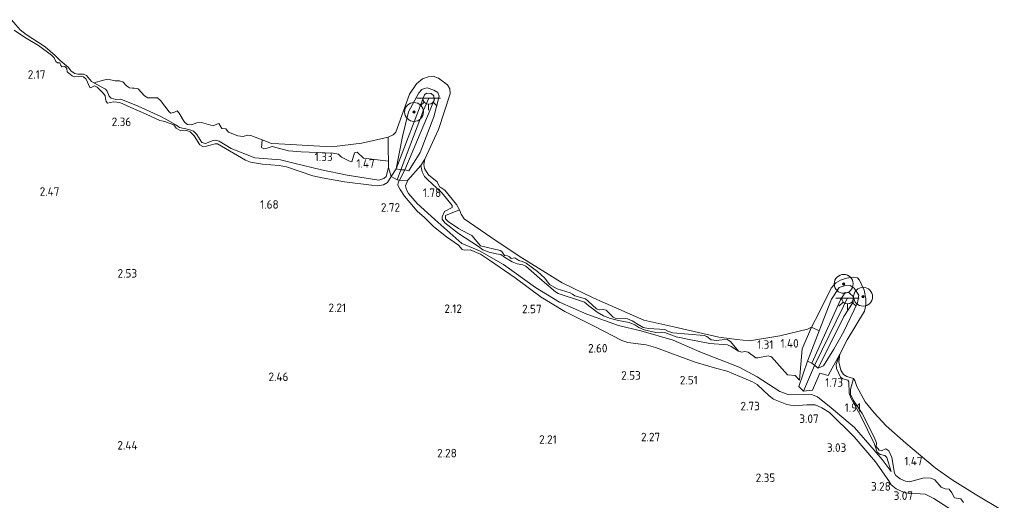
# Model space of a CAD drawing. Extents: x 141961 to 144947, y 416202 to 417778.
# Tile 107 of 122: x 143918 to 144126, y 416904 to 417006. Entities that reach past the tile are written whole.
import ezdxf
from ezdxf.enums import TextEntityAlignment as Align

# ---------------------------------------------------------------- set-up
doc = ezdxf.new("R2010")
doc.units = 0
for name, color, linetype, lineweight in [('B-ME-GR-BOOM-S', 90, 'Continuous', 25), ('B-ME-GR-GRAS-GV', 60, 'Continuous', 13), ('B-ME-GW-GROND_ZAND-GV', 7, 'Continuous', 18), ('B-ME-GW-TALUD_KRUIN-G', 90, 'Continuous', 18), ('B-ME-GW-TALUD_TEEN-G', 90, 'Continuous', 18), ('B-ME-IE-MEUBILAIR_WEGMEUBILAIR-S', 7, 'Continuous', 25), ('B-ME-OB-BEKLEDING_STEEN-GV', 30, 'Continuous', 18), ('B-ME-OB-BEKLEDING_STORTSTEEN-GV', 30, 'Continuous', 18), ('B-ME-OB-KRIB-G', 7, 'Continuous', 18), ('B-ME-OB-OEVERVOORZIENING-G', 7, 'Continuous', 18), ('B-ME-OG-HOOGTEPUNT-S', 7, 'Continuous', 25), ('B-ME-OG-WATER_RIVIER-GV', 130, 'Continuous', 18)]:
    doc.layers.add(name, color=color, linetype=linetype, lineweight=lineweight)
doc.styles.add('NLCS-ISO-ANNOTATIVE-T18', font='NLCS-ISO.ttf', dxfattribs={"height": 1.8})

# ---------------------------------------------------------------- blocks, each defined once
blk = doc.blocks.new('SAL-HOOGTELABEL-SO')
at = {"color": 0, "linetype": 'ByBlock', "lineweight": -2, "style": 'NLCS-ISO-ANNOTATIVE-T18'}
blk.add_attdef('HOOGTE', text='', height=1.8, dxfattribs=at).set_placement((2.79, 0), align=Align.RIGHT)
blk = doc.blocks.new('SGR-BOOM_01-SO')
at = {"linetype": 'ByBlock', "lineweight": 18}
h = blk.add_hatch(color=0, dxfattribs=at)
h.dxf.hatch_style = 1
edge = h.paths.add_edge_path()
edge.add_arc((0, 0), 0.25, 0, 360)
at = {"color": 0, "linetype": 'ByBlock', "lineweight": 18}
for radius in [2, 0.25]:
    blk.add_circle((0, 0), radius, dxfattribs=at)
blk = doc.blocks.new('SKL-ET_OV_LICHTPUNT-SO')
at = {"color": 0, "linetype": 'ByBlock', "lineweight": 18}
for points in [[(-1.25, 0), (-2.5, 0)], [(1.25, 0), (2.5, 0)], [(-0.92, -0.85), (-1.83, -1.7)], [(0, -1.25), (0, -2.5)], [(0.92, -0.85), (1.83, -1.7)]]:
    blk.add_lwpolyline(points, dxfattribs=at)
blk.add_lwpolyline([(0, 0), (1.25, 0, -1), (-1.25, 0)], format="xyb", close=True, dxfattribs=at)

msp = doc.modelspace()

# ---------------------------------------------------------------- linework, layer by layer
at = {"layer": 'B-ME-GR-GRAS-GV'}
for points in [[(143916.35, 417005.93, 1), (143918.17, 417003.79, 1), (143919.44, 417002.76, 1), (143923.45, 417000.21, 1), (143925.55, 416998.36, 1), (143926.61, 416997.28, 1), (143928.36, 416995.85, 1), (143928.94, 416995.03, 1), (143929.69, 416994.52, 1), (143930.32, 416994.43, 1), (143931.56, 416994.38, 1), (143932.15, 416994.1, 1), (143933.26, 416992.88, 1), (143933.69, 416992.6, 1), (143936.19, 416991.22, 1.24), (143936.53, 416990.82, 1.3), (143936.95, 416989.72, 1.44), (143937.41, 416989.33, 1.44), (143938.39, 416989.08, 1.44), (143939.43, 416989.14, 1.4), (143943.07, 416987.62, 1.39), (143947.86, 416985.42, 1.31), (143948.91, 416984.92, 1.26), (143951.07, 416983.68, 1.14), (143951.85, 416983.16, 1.12), (143953.78, 416982.67, 1.13), (143954.77, 416982.35, 1.15), (143955.46, 416981.68, 1.2), (143956.52, 416979.92, 1.33), (143957.3, 416979.71, 1.35), (143958.94, 416980.38, 1.34), (143959.44, 416980.46, 1.37), (143960.21, 416980.22, 1.38), (143962.76, 416978.68, 1.44), (143967.75, 416976.71, 1.56), (143973.2, 416976.31, 1.54), (143975.96, 416975.56, 1.54), (143981.83, 416974.19, 1.68), (143987.23, 416973.08, 1.84), (143993.95, 416971.96, 2.1), (143994.97, 416972.34, 2.06), (143995.47, 416972.73, 2.05), (143996.01, 416974.7, 1.9), (143996.58, 416972.75, 2.2), (143995.76, 416971.48, 2.66), (143994.9, 416971.03, 2.8), (143993.58, 416970.76, 2.83), (143992.41, 416970.94, 2.81), (143986.7, 416971.67, 2.47), (143981.99, 416972.47, 2.26), (143979.98, 416972.92, 2.15), (143974.42, 416974.79, 2.02), (143972.89, 416975.08, 2), (143969.36, 416975.4, 2.07), (143966.81, 416975.8, 2), (143965.8, 416976.21, 2.01), (143959.85, 416979.65, 2.09), (143959.35, 416979.67, 2.08), (143958.31, 416979.41, 2.06), (143957.51, 416979.16, 2.05), (143956.74, 416979.12, 2.05), (143956.14, 416979.48, 2.06), (143954.91, 416981.39, 2.21), (143954.06, 416982.18, 2.23), (143953.28, 416982.49, 2.25), (143952.13, 416982.44, 2.25), (143951.15, 416983.02, 2.29), (143950.62, 416983.66, 2.32), (143949.61, 416984.07, 2.32), (143948.71, 416984.38, 2.33), (143947.67, 416984.6, 2.32), (143944.78, 416985.98, 2.31), (143941.52, 416987.39, 2.29), (143939.19, 416988.42, 2.39), (143937.86, 416988.54, 2.39), (143936.62, 416988.26, 2.37), (143936.3, 416988.64, 2.36), (143936.21, 416989.26, 2.36), (143936.13, 416989.85, 2.38), (143935.78, 416990.32, 2.41), (143934.42, 416991.64, 2.44), (143933.9, 416991.95, 2.44), (143933.02, 416991.54, 2.42), (143932.87, 416991.59, 2.42), (143932.07, 416993.35, 2.42), (143931.56, 416993.84, 2.42), (143930.84, 416994.01, 2.42), (143929.61, 416993.84, 2.38), (143929.12, 416994.07, 2.39), (143928.07, 416994.89, 2.29), (143928, 416995.57, 2.28), (143927.59, 416996.06, 2.28), (143926.94, 416995.99, 2.28), (143926.77, 416996.26, 2.28), (143926.57, 416996.78, 2.28), (143926.05, 416996.81, 2.28), (143925.69, 416997.09, 2.28), (143925.31, 416997.83, 2.28), (143924.77, 416998.39, 2.28), (143922.04, 417000.48, 2.28), (143919.09, 417002.21, 2.27), (143916.87, 417003.68, 2.26)], [(143916.87, 417003.68, 2.26), (143919.09, 417002.21, 2.27), (143922.04, 417000.48, 2.28), (143924.77, 416998.39, 2.28), (143925.31, 416997.83, 2.28), (143925.69, 416997.09, 2.28), (143926.05, 416996.81, 2.28), (143926.57, 416996.78, 2.28), (143926.77, 416996.26, 2.28), (143926.94, 416995.99, 2.28), (143927.59, 416996.06, 2.28), (143928, 416995.57, 2.28), (143928.07, 416994.89, 2.29), (143929.12, 416994.07, 2.39), (143929.61, 416993.84, 2.38), (143930.84, 416994.01, 2.42), (143931.56, 416993.84, 2.42), (143932.07, 416993.35, 2.42), (143932.87, 416991.59, 2.42), (143933.02, 416991.54, 2.42), (143933.9, 416991.95, 2.44), (143934.42, 416991.64, 2.44), (143935.78, 416990.32, 2.41), (143936.13, 416989.85, 2.38), (143936.21, 416989.26, 2.36), (143936.3, 416988.64, 2.36), (143936.62, 416988.26, 2.37), (143937.86, 416988.54, 2.39), (143939.19, 416988.42, 2.39), (143941.52, 416987.39, 2.29), (143944.78, 416985.98, 2.31), (143947.67, 416984.6, 2.32), (143948.71, 416984.38, 2.33), (143949.61, 416984.07, 2.32), (143950.62, 416983.66, 2.32), (143951.15, 416983.02, 2.29), (143952.13, 416982.44, 2.25), (143953.28, 416982.49, 2.25), (143954.06, 416982.18, 2.23), (143954.91, 416981.39, 2.21), (143956.14, 416979.48, 2.06), (143956.74, 416979.12, 2.05), (143957.51, 416979.16, 2.05), (143958.31, 416979.41, 2.06), (143959.35, 416979.67, 2.08), (143959.85, 416979.65, 2.09), (143965.8, 416976.21, 2.01), (143966.81, 416975.8, 2), (143969.36, 416975.4, 2.07), (143972.89, 416975.08, 2), (143974.42, 416974.79, 2.02), (143979.98, 416972.92, 2.15), (143981.99, 416972.47, 2.26), (143986.7, 416971.67, 2.47), (143992.41, 416970.94, 2.81), (143993.58, 416970.76, 2.83), (143994.9, 416971.03, 2.8), (143995.76, 416971.48, 2.66), (143996.58, 416972.75, 2.2), (143997.8, 416972.03, 2.39), (143998.31, 416971.99, 2.39), (143998.05, 416971.51, 2.5), (143997.99, 416970.92, 2.61), (143998.46, 416970, 2.7), (143999.34, 416968.61, 2.78), (144002.07, 416965.41, 2.79), (144003.57, 416964.06, 2.79), (144005.48, 416962.17, 2.79), (144008.22, 416960.01, 2.76), (144010.75, 416958.26, 2.76), (144011.54, 416957.34, 2.75), (144012.05, 416957.17, 2.75), (144013.26, 416957.23, 2.7), (144015.42, 416956.32, 2.62), (144017.32, 416955.04, 2.63), (144022.76, 416951.31, 2.57), (144028.24, 416947.22, 2.65), (144033.21, 416944.23, 2.74), (144039.45, 416941.11, 2.55), (144045.26, 416938.06, 2.56), (144046.58, 416937.67, 2.55), (144050.4, 416937.16, 2.45), (144052.39, 416936.6, 2.38), (144060.77, 416933.47, 2.3), (144065.35, 416932.16, 2.41), (144067.55, 416931.59, 2.65), (144072.92, 416929.35, 2.53), (144073.91, 416928.81, 2.55), (144076.41, 416926.36, 2.88), (144077.36, 416925.69, 3.04), (144080.12, 416924.53, 3.12), (144081.73, 416924.24, 3.12), (144084.4, 416924.49, 3.08), (144086.13, 416924.49, 3.06), (144087.52, 416923.86, 2.97), (144089.19, 416922.84, 2.97), (144094.39, 416917.68, 2.98), (144098.86, 416912.45, 3.09), (144101.69, 416908.41, 3.25), (144102.21, 416907.56, 3.26), (144103.26, 416906.74, 3.24), (144104.81, 416906.04, 3.2), (144105.97, 416905.73, 3.12), (144108.3, 416905.64, 3), (144109.36, 416905.6, 2.95), (144111.24, 416904.68, 2.96), (144116.11, 416901.5, 2.78)], [(144116.11, 416901.5, 2.78), (144111.24, 416904.68, 2.96), (144109.36, 416905.6, 2.95), (144108.3, 416905.64, 3), (144105.97, 416905.73, 3.12), (144104.81, 416906.04, 3.2), (144103.26, 416906.74, 3.24), (144102.21, 416907.56, 3.26), (144101.69, 416908.41, 3.25), (144098.86, 416912.45, 3.09), (144094.39, 416917.68, 2.98), (144089.19, 416922.84, 2.97), (144087.52, 416923.86, 2.97), (144086.13, 416924.49, 3.06), (144084.4, 416924.49, 3.08), (144081.73, 416924.24, 3.12), (144080.12, 416924.53, 3.12), (144077.36, 416925.69, 3.04), (144076.41, 416926.36, 2.88), (144073.91, 416928.81, 2.55), (144072.92, 416929.35, 2.53), (144067.55, 416931.59, 2.65), (144065.35, 416932.16, 2.41), (144060.77, 416933.47, 2.3), (144052.39, 416936.6, 2.38), (144050.4, 416937.16, 2.45), (144046.58, 416937.67, 2.55), (144045.26, 416938.06, 2.56), (144039.45, 416941.11, 2.55), (144033.21, 416944.23, 2.74), (144028.24, 416947.22, 2.65), (144022.76, 416951.31, 2.57), (144017.32, 416955.04, 2.63), (144015.42, 416956.32, 2.62), (144013.26, 416957.23, 2.7), (144012.05, 416957.17, 2.75), (144011.54, 416957.34, 2.75), (144010.75, 416958.26, 2.76), (144008.22, 416960.01, 2.76), (144005.48, 416962.17, 2.79), (144003.57, 416964.06, 2.79), (144002.07, 416965.41, 2.79), (143999.34, 416968.61, 2.78), (143998.46, 416970, 2.7), (143997.99, 416970.92, 2.61), (143998.05, 416971.51, 2.5), (143998.31, 416971.99, 2.39), (143999.02, 416971.93, 2.39), (144000.08, 416972.02, 2.08), (143999.57, 416970.78, 2.08), (143999.81, 416969.93, 2.08), (144000.24, 416969.19, 2.11), (144002.02, 416967.09, 2.11), (144005.81, 416963.67, 2.12), (144011.5, 416958.61, 2.11), (144013.04, 416957.97, 2.06), (144015.18, 416957.05, 2.02), (144020.31, 416954.19, 1.97), (144027.05, 416949.32, 2.06), (144032.15, 416946.2, 2.11), (144037.91, 416943.63, 2.09), (144044.57, 416941.29, 2.09), (144049.27, 416940.1, 1.78), (144056.15, 416938.17, 1.62), (144061.78, 416935.7, 1.79), (144070.08, 416932.41, 1.95), (144073.9, 416930.4, 2.11), (144078.66, 416927.32, 2.47), (144080.42, 416926.65, 2.49), (144083.88, 416926.58, 2.27), (144085.37, 416926.65, 2.19), (144086.61, 416926.17, 2.18), (144089.52, 416923.86, 2.22), (144094.47, 416919.72, 2.15), (144098.59, 416914.92, 2.41), (144100.26, 416912.89, 2.41), (144102.19, 416910.37, 2.58), (144101.28, 416913.32, 2.37), (144100.88, 416913.79, 2.33), (144099.84, 416914.01, 2.37), (144099.23, 416914.48, 2.4), (144098.65, 416916.14, 2.21), (144095.72, 416922.19, 1.83), (144093.7, 416925.99, 1.62), (144093.32, 416926.95, 1.54), (144093.26, 416929.35, 1.43), (144093.02, 416929.7, 1.42), (144092.01, 416929.96, 1.43), (144091.46, 416930.31, 1.44), (144090.63, 416932.13, 1.3), (144090.55, 416932.98, 1.27), (144091.38, 416935.22, 1), (144091.16, 416933.58, 1), (144091.57, 416931.84, 1), (144092.14, 416930.91, 1), (144092.85, 416930.49, 1), (144094.23, 416930.07, 1), (144093.57, 416927.72, 1.2), (144093.62, 416926.7, 1.21), (144094.23, 416925.42, 1.24), (144096.09, 416922.64, 1.35), (144098.57, 416917.67, 1.66), (144099.09, 416916.44, 1.69), (144099.02, 416915.67, 1.71), (144099.64, 416914.9, 1.74), (144100.18, 416914.72, 1.74), (144101.07, 416915.16, 1.74), (144101.67, 416914.74, 1.77), (144102.35, 416913.36, 1.82), (144102.93, 416910.03, 2.15), (144103.2, 416909.52, 2.17), (144104.1, 416908.85, 2.15), (144105.24, 416908.35, 2.09), (144106.05, 416908.2, 2.06), (144109.18, 416909.04, 1.47), (144110.58, 416908.94, 1.39), (144111.4, 416908.64, 1.38), (144112.78, 416907.06, 1.38), (144113.62, 416906.69, 1.38), (144114.48, 416906.64, 1.38), (144115.02, 416905.88, 1.38), (144115.58, 416904.8, 1.38), (144116.91, 416904.61, 1.38), (144117.45, 416903.85, 1.38)]]:
    msp.add_polyline3d(points, dxfattribs=at)
for points in [[(143936.63, 416993.37, 1), (143938.2, 416992.99, 1), (143939.18, 416993.02, 1), (143939.82, 416992.79, 1), (143940.66, 416991.92, 1), (143941.23, 416991.53, 1), (143941.88, 416991.45, 1), (143942.27, 416991.48, 1), (143943.1, 416991.27, 1), (143944.4, 416989.8, 1), (143945.14, 416989.41, 1), (143947.19, 416989.43, 1), (143947.82, 416988.84, 1), (143949.62, 416986.44, 1), (143950.02, 416986.17, 1), (143950.8, 416986.36, 1), (143951.3, 416986.63, 1), (143951.76, 416986.15, 1), (143952.9, 416984.26, 1), (143953.51, 416983.73, 1), (143954.37, 416983.68, 1), (143955.49, 416984.1, 1), (143956.5, 416984.17, 1), (143958.97, 416983.51, 1), (143959.7, 416983.85, 1), (143960.11, 416983.94, 1), (143960.8, 416982.95, 1), (143961.65, 416982.87, 1), (143962.21, 416982.17, 1), (143964.16, 416981.33, 1), (143965.31, 416981.19, 1), (143966.18, 416981.5, 1), (143966.88, 416981.42, 1), (143969.26, 416980.51, 1), (143969.12, 416978.87, 1.1), (143969.66, 416978.65, 1.15), (143970.37, 416978.75, 1.11), (143971.44, 416979.13, 1.1), (143974.85, 416978.19, 1.09), (143977.54, 416977.99, 1.11), (143984.31, 416977.67, 1.15), (143985.42, 416977.46, 1.16), (143986.02, 416976.85, 1.18), (143987.74, 416976.04, 1.35), (143988.27, 416975.89, 1.39), (143988.82, 416977.74, 1.19), (143989.36, 416977.89, 1.2), (143990.7, 416976.62, 1.29), (143995.98, 416976.02, 1.56), (143996.01, 416974.7, 1.9), (143995.47, 416972.73, 2.05), (143994.97, 416972.34, 2.06), (143993.95, 416971.96, 2.1), (143987.23, 416973.08, 1.84), (143981.83, 416974.19, 1.68), (143975.96, 416975.56, 1.54), (143973.2, 416976.31, 1.54), (143967.75, 416976.71, 1.56), (143962.76, 416978.68, 1.44), (143960.21, 416980.22, 1.38), (143959.44, 416980.46, 1.37), (143958.94, 416980.38, 1.34), (143957.3, 416979.71, 1.35), (143956.52, 416979.92, 1.33), (143955.46, 416981.68, 1.2), (143954.77, 416982.35, 1.15), (143953.78, 416982.67, 1.13), (143951.85, 416983.16, 1.12), (143951.07, 416983.68, 1.14), (143948.91, 416984.92, 1.26), (143947.86, 416985.42, 1.31), (143943.07, 416987.62, 1.39), (143939.43, 416989.14, 1.4), (143938.39, 416989.08, 1.44), (143937.41, 416989.33, 1.44), (143936.95, 416989.72, 1.44), (143936.53, 416990.82, 1.3), (143936.19, 416991.22, 1.24), (143933.69, 416992.6, 1), (143935.77, 416993.14, 1)], [(144021.55, 416955.75, 1.16), (144021.87, 416955.45, 1.16), (144022.67, 416955.54, 1.16), (144023.49, 416954.97, 1.16), (144024.2, 416954.82, 1.16), (144025.06, 416954.44, 1.16), (144027.44, 416952.64, 1.19), (144029, 416951.27, 1.21), (144030.03, 416949.93, 1.21), (144031.63, 416949.03, 1.21), (144034.35, 416948.16, 1.22), (144034.83, 416947.9, 1.22), (144035.33, 416947.53, 1.22), (144037.63, 416946.86, 1.12), (144038.15, 416946.4, 1.12), (144039.92, 416944.79, 1.27), (144040.52, 416944.54, 1.27), (144041.32, 416944.62, 1.27), (144041.98, 416944.47, 1.27), (144043.44, 416943.03, 1.24), (144043.86, 416942.79, 1.24), (144046.46, 416942.65, 1.21), (144047.49, 416942.25, 1.21), (144049.06, 416941.24, 1.22), (144049.81, 416940.83, 1.23), (144050.92, 416940.59, 1.24), (144054.37, 416940.42, 1.17), (144055, 416940.05, 1.17), (144056.07, 416939.67, 1.19), (144062.65, 416939.12, 1.07), (144063.24, 416938.94, 1.07), (144064.18, 416938.24, 1.07), (144065.26, 416938.06, 1.07), (144066.5, 416938.22, 1.07), (144067.52, 416938.32, 1.07), (144068.28, 416937.84, 1.07), (144069.97, 416935.83, 1.54), (144068.38, 416936.78, 1.54), (144067.58, 416937.18, 1.5), (144063.89, 416937.42, 1.65), (144059.88, 416938.22, 1.71), (144056.75, 416938.83, 1.65), (144056.19, 416939.05, 1.67), (144054.39, 416939.74, 1.68), (144053.6, 416939.86, 1.67), (144052.5, 416939.77, 1.79), (144050.02, 416940.35, 1.84), (144048.85, 416940.84, 1.84), (144048.01, 416941.43, 1.86), (144046.87, 416941.86, 1.88), (144044.61, 416942.29, 1.97), (144042.92, 416942.71, 2), (144041.42, 416943.3, 2.09), (144040.09, 416944.07, 2.06), (144038.33, 416945.44, 2.01), (144037.41, 416946.2, 1.87), (144031.85, 416948.02, 1.98), (144031.24, 416948.35, 1.98), (144028.46, 416950.74, 1.9), (144024.99, 416953.8, 1.8), (144024.38, 416954.07, 1.8), (144023.17, 416954.31, 1.85), (144022.11, 416954.7, 1.86), (144020.48, 416955.73, 1.87), (144019.72, 416956.26, 1.87), (144018.7, 416956.42, 1.87), (144017.27, 416956.76, 1.91), (144015.95, 416957.25, 1.92), (144014.97, 416957.98, 1.93), (144010.79, 416960.71, 1.99), (144007.86, 416962.98, 2.02), (144007.34, 416963.72, 1.99), (144007.29, 416964.26, 1.99), (144007.82, 416965.39, 1.99), (144009.45, 416966.19, 1.5), (144009.41, 416966.65, 1.42), (144007.35, 416969.24, 1.45), (144004.18, 416972.18, 1.55), (144003.56, 416972.75, 1.57), (144003.13, 416973.77, 1.54), (144002.79, 416975.08, 1.46), (144003.68, 416976.42, 1), (144003.48, 416975.33, 1), (144003.58, 416974.49, 1), (144004.01, 416973.73, 1), (144004.46, 416973.15, 1), (144006.27, 416971.67, 1), (144006.75, 416970.6, 1), (144007.04, 416970.43, 1), (144007.89, 416969.86, 1), (144010.38, 416966.83, 1), (144011, 416965.72, 1), (144008.06, 416964.49, 1.44), (144008.04, 416963.84, 1.45), (144008.56, 416963.28, 1.45), (144010.75, 416961.75, 1.54), (144012.72, 416960.7, 1.46), (144013.56, 416960.26, 1.43), (144015.08, 416958.54, 1.33), (144015.45, 416958.13, 1.3), (144019.56, 416957.12, 1.16), (144019.9, 416956.93, 1.16), (144020.52, 416956.05, 1.16), (144021.14, 416955.97, 1.16)], [(144050.02, 416940.35, 1.84), (144052.5, 416939.77, 1.79), (144053.6, 416939.86, 1.67), (144054.39, 416939.74, 1.68), (144056.19, 416939.05, 1.67), (144056.75, 416938.83, 1.65), (144059.88, 416938.22, 1.71), (144063.89, 416937.42, 1.65), (144067.58, 416937.18, 1.5), (144068.38, 416936.78, 1.54), (144069.97, 416935.83, 1.54), (144070.66, 416935.61, 1.51), (144071.26, 416935.74, 1.51), (144071.95, 416935.62, 1.51), (144073.57, 416934.4, 1.54), (144074.02, 416934.41, 1.55), (144076.2, 416934.85, 1.58), (144076.88, 416934.64, 1.59), (144080.28, 416930.82, 1.92), (144081.94, 416930.68, 2.04), (144082.83, 416929.73, 2.04), (144083.37, 416936.32, 1.52), (144085.37, 416940.9, 1), (144087.01, 416940.1, 1.35), (144084.54, 416933.71, 1.76), (144082.68, 416928.37, 2.23), (144083.66, 416927.38, 2.2), (144085.54, 416927.6, 2.1), (144087.15, 416931.2, 1.71), (144088.9, 416930.7, 1.48), (144091.38, 416935.22, 1), (144090.55, 416932.98, 1.27), (144090.63, 416932.13, 1.3), (144091.46, 416930.31, 1.44), (144092.01, 416929.96, 1.43), (144093.02, 416929.7, 1.42), (144093.26, 416929.35, 1.43), (144093.32, 416926.95, 1.54), (144093.7, 416925.99, 1.62), (144095.72, 416922.19, 1.83), (144098.65, 416916.14, 2.21), (144099.23, 416914.48, 2.4), (144099.84, 416914.01, 2.37), (144100.88, 416913.79, 2.33), (144101.28, 416913.32, 2.37), (144102.19, 416910.37, 2.58), (144100.26, 416912.89, 2.41), (144098.59, 416914.92, 2.41), (144094.47, 416919.72, 2.15), (144089.52, 416923.86, 2.22), (144086.61, 416926.17, 2.18), (144085.37, 416926.65, 2.19), (144083.88, 416926.58, 2.27), (144080.42, 416926.65, 2.49), (144078.66, 416927.32, 2.47), (144073.9, 416930.4, 2.11), (144070.08, 416932.41, 1.95), (144061.78, 416935.7, 1.79), (144056.15, 416938.17, 1.62), (144049.27, 416940.1, 1.78), (144044.57, 416941.29, 2.09), (144037.91, 416943.63, 2.09), (144032.15, 416946.2, 2.11), (144027.05, 416949.32, 2.06), (144020.31, 416954.19, 1.97), (144015.18, 416957.05, 2.02), (144013.04, 416957.97, 2.06), (144011.5, 416958.61, 2.11), (144005.81, 416963.67, 2.12), (144002.02, 416967.09, 2.11), (144000.24, 416969.19, 2.11), (143999.81, 416969.93, 2.08), (143999.57, 416970.78, 2.08), (144000.08, 416972.02, 2.08), (144002.79, 416975.08, 1.46), (144003.13, 416973.77, 1.54), (144003.56, 416972.75, 1.57), (144004.18, 416972.18, 1.55), (144007.35, 416969.24, 1.45), (144009.41, 416966.65, 1.42), (144009.45, 416966.19, 1.5), (144007.82, 416965.39, 1.99), (144007.29, 416964.26, 1.99), (144007.34, 416963.72, 1.99), (144007.86, 416962.98, 2.02), (144010.79, 416960.71, 1.99), (144014.97, 416957.98, 1.93), (144015.95, 416957.25, 1.92), (144017.27, 416956.76, 1.91), (144018.7, 416956.42, 1.87), (144019.72, 416956.26, 1.87), (144020.48, 416955.73, 1.87), (144022.11, 416954.7, 1.86), (144023.17, 416954.31, 1.85), (144024.38, 416954.07, 1.8), (144024.99, 416953.8, 1.8), (144028.46, 416950.74, 1.9), (144031.24, 416948.35, 1.98), (144031.85, 416948.02, 1.98), (144037.41, 416946.2, 1.87), (144038.33, 416945.44, 2.01), (144040.09, 416944.07, 2.06), (144041.42, 416943.3, 2.09), (144042.92, 416942.71, 2), (144044.61, 416942.29, 1.97), (144046.87, 416941.86, 1.88), (144048.01, 416941.43, 1.86), (144048.85, 416940.84, 1.84)]]:
    msp.add_polyline3d(points, close=True, dxfattribs=at)
at = {"layer": 'B-ME-GW-GROND_ZAND-GV'}
for points in [[(143995.91, 416981.06, 1), (143995.93, 416978.58, 1.46), (143995.98, 416976.02, 1.56), (143990.7, 416976.62, 1.29), (143989.36, 416977.89, 1.2), (143988.82, 416977.74, 1.19), (143988.27, 416975.89, 1.39), (143987.74, 416976.04, 1.35), (143986.02, 416976.85, 1.18), (143985.42, 416977.46, 1.16), (143984.31, 416977.67, 1.15), (143977.54, 416977.99, 1.11), (143974.85, 416978.19, 1.09), (143971.44, 416979.13, 1.1), (143970.37, 416978.75, 1.11), (143969.66, 416978.65, 1.15), (143969.12, 416978.87, 1.1), (143969.26, 416980.51, 1), (143971.25, 416979.75, 1), (143972.8, 416979.69, 1), (143983.94, 416979.05, 1), (143990.34, 416979.8, 1)], [(144018.73, 416959.18, 1), (144024.13, 416955.53, 1), (144032.68, 416950.27, 1), (144039.37, 416947.05, 1), (144049.94, 416942.4, 1), (144056.25, 416940.96, 1), (144065.78, 416938.77, 1), (144069.61, 416938.31, 1), (144072.26, 416938.02, 1), (144078.65, 416939.05, 1), (144084.54, 416940.45, 1), (144085.37, 416940.9, 1), (144083.37, 416936.32, 1.52), (144082.83, 416929.73, 2.04), (144081.94, 416930.68, 2.04), (144080.28, 416930.82, 1.92), (144076.88, 416934.64, 1.59), (144076.2, 416934.85, 1.58), (144074.02, 416934.41, 1.55), (144073.57, 416934.4, 1.54), (144071.95, 416935.62, 1.51), (144071.26, 416935.74, 1.51), (144070.66, 416935.61, 1.51), (144069.97, 416935.83, 1.54), (144068.28, 416937.84, 1.07), (144067.52, 416938.32, 1.07), (144066.5, 416938.22, 1.07), (144065.26, 416938.06, 1.07), (144064.18, 416938.24, 1.07), (144063.24, 416938.94, 1.07), (144062.65, 416939.12, 1.07), (144056.07, 416939.67, 1.19), (144055, 416940.05, 1.17), (144054.37, 416940.42, 1.17), (144050.92, 416940.59, 1.24), (144049.81, 416940.83, 1.23), (144049.06, 416941.24, 1.22), (144047.49, 416942.25, 1.21), (144046.46, 416942.65, 1.21), (144043.86, 416942.79, 1.24), (144043.44, 416943.03, 1.24), (144041.98, 416944.47, 1.27), (144041.32, 416944.62, 1.27), (144040.52, 416944.54, 1.27), (144039.92, 416944.79, 1.27), (144038.15, 416946.4, 1.12), (144037.63, 416946.86, 1.12), (144035.33, 416947.53, 1.22), (144034.83, 416947.9, 1.22), (144034.35, 416948.16, 1.22), (144031.63, 416949.03, 1.21), (144030.03, 416949.93, 1.21), (144029, 416951.27, 1.21), (144027.44, 416952.64, 1.19), (144025.06, 416954.44, 1.16), (144024.2, 416954.82, 1.16), (144023.49, 416954.97, 1.16), (144022.67, 416955.54, 1.16), (144021.87, 416955.45, 1.16), (144021.55, 416955.75, 1.16), (144021.14, 416955.97, 1.16), (144020.52, 416956.05, 1.16), (144019.9, 416956.93, 1.16), (144019.56, 416957.12, 1.16), (144015.45, 416958.13, 1.3), (144015.08, 416958.54, 1.33), (144013.56, 416960.26, 1.43), (144012.72, 416960.7, 1.46), (144010.75, 416961.75, 1.54), (144008.56, 416963.28, 1.45), (144008.04, 416963.84, 1.45), (144008.06, 416964.49, 1.44), (144011, 416965.72, 1), (144011.37, 416964.83, 1), (144011.96, 416963.81, 1)]]:
    msp.add_polyline3d(points, close=True, dxfattribs=at)
msp.add_polyline3d([(144117.45, 416903.85, 1.38), (144116.91, 416904.61, 1.38), (144115.58, 416904.8, 1.38), (144115.02, 416905.88, 1.38), (144114.48, 416906.64, 1.38), (144113.62, 416906.69, 1.38), (144112.78, 416907.06, 1.38), (144111.4, 416908.64, 1.38), (144110.58, 416908.94, 1.39), (144109.18, 416909.04, 1.47), (144106.05, 416908.2, 2.06), (144105.24, 416908.35, 2.09), (144104.1, 416908.85, 2.15), (144103.2, 416909.52, 2.17), (144102.93, 416910.03, 2.15), (144102.35, 416913.36, 1.82), (144101.67, 416914.74, 1.77), (144101.07, 416915.16, 1.74), (144100.18, 416914.72, 1.74), (144099.64, 416914.9, 1.74), (144099.02, 416915.67, 1.71), (144099.09, 416916.44, 1.69), (144098.57, 416917.67, 1.66), (144096.09, 416922.64, 1.35), (144094.23, 416925.42, 1.24), (144093.62, 416926.7, 1.21), (144093.57, 416927.72, 1.2), (144094.23, 416930.07, 1), (144094.49, 416929.59, 1), (144094.91, 416928.36, 1), (144096.67, 416925.08, 1), (144098.64, 416922.78, 1), (144101.14, 416920.01, 1), (144105.27, 416916.37, 1), (144111.51, 416911.16, 1), (144115.06, 416908.63, 1), (144119.97, 416905.59, 1), (144126.1, 416901.91, 1)], dxfattribs=at)
at = {"layer": 'B-ME-GW-TALUD_KRUIN-G'}
for points in [[(143996.58, 416972.75, 2.2), (143995.76, 416971.48, 2.66), (143994.9, 416971.03, 2.8), (143993.58, 416970.76, 2.83), (143992.41, 416970.94, 2.81), (143986.7, 416971.67, 2.47), (143981.99, 416972.47, 2.26), (143979.98, 416972.92, 2.15), (143974.42, 416974.79, 2.02), (143972.89, 416975.08, 2), (143969.36, 416975.4, 2.07), (143966.81, 416975.8, 2), (143965.8, 416976.21, 2.01), (143959.85, 416979.65, 2.09), (143959.35, 416979.67, 2.08), (143958.31, 416979.41, 2.06), (143957.51, 416979.16, 2.05), (143956.74, 416979.12, 2.05), (143956.14, 416979.48, 2.06), (143954.91, 416981.39, 2.21), (143954.06, 416982.18, 2.23), (143953.28, 416982.49, 2.25), (143952.13, 416982.44, 2.25), (143951.15, 416983.02, 2.29), (143950.62, 416983.66, 2.32), (143949.61, 416984.07, 2.32), (143948.71, 416984.38, 2.33), (143947.67, 416984.6, 2.32), (143944.78, 416985.98, 2.31), (143941.52, 416987.39, 2.29), (143939.19, 416988.42, 2.39), (143937.86, 416988.54, 2.39), (143936.62, 416988.26, 2.37), (143936.3, 416988.64, 2.36), (143936.21, 416989.26, 2.36), (143936.13, 416989.85, 2.38), (143935.78, 416990.32, 2.41), (143934.42, 416991.64, 2.44), (143933.9, 416991.95, 2.44), (143933.02, 416991.54, 2.42), (143932.87, 416991.59, 2.42), (143932.07, 416993.35, 2.42), (143931.56, 416993.84, 2.42), (143930.84, 416994.01, 2.42), (143929.61, 416993.84, 2.38), (143929.12, 416994.07, 2.39), (143928.07, 416994.89, 2.29), (143928, 416995.57, 2.28), (143927.59, 416996.06, 2.28), (143926.94, 416995.99, 2.28), (143926.77, 416996.26, 2.28), (143926.57, 416996.78, 2.28), (143926.05, 416996.81, 2.28), (143925.69, 416997.09, 2.28), (143925.31, 416997.83, 2.28), (143924.77, 416998.39, 2.28), (143922.04, 417000.48, 2.28), (143919.09, 417002.21, 2.27), (143916.87, 417003.68, 2.26)], [(143996.58, 416972.75, 2.2), (143997.63, 416974.42, 2.03), (144003.61, 416990.07, 1.79), (144004.02, 416990.37, 1.73), (144004.98, 416990.29, 1.73), (144005.55, 416989.79, 1.73), (144005.61, 416989.01, 1.79), (144004.82, 416986.89, 1.87), (143999.46, 416974.17, 1.96)], [(144116.11, 416901.5, 2.78), (144111.24, 416904.68, 2.96), (144109.36, 416905.6, 2.95), (144108.3, 416905.64, 3), (144105.97, 416905.73, 3.12), (144104.81, 416906.04, 3.2), (144103.26, 416906.74, 3.24), (144102.21, 416907.56, 3.26), (144101.69, 416908.41, 3.25), (144098.86, 416912.45, 3.09), (144094.39, 416917.68, 2.98), (144089.19, 416922.84, 2.97), (144087.52, 416923.86, 2.97), (144086.13, 416924.49, 3.06), (144084.4, 416924.49, 3.08), (144081.73, 416924.24, 3.12), (144080.12, 416924.53, 3.12), (144077.36, 416925.69, 3.04), (144076.41, 416926.36, 2.88), (144073.91, 416928.81, 2.55), (144072.92, 416929.35, 2.53), (144067.55, 416931.59, 2.65), (144065.35, 416932.16, 2.41), (144060.77, 416933.47, 2.3), (144052.39, 416936.6, 2.38), (144050.4, 416937.16, 2.45), (144046.58, 416937.67, 2.55), (144045.26, 416938.06, 2.56), (144039.45, 416941.11, 2.55), (144033.21, 416944.23, 2.74), (144028.24, 416947.22, 2.65), (144022.76, 416951.31, 2.57), (144017.32, 416955.04, 2.63), (144015.42, 416956.32, 2.62), (144013.26, 416957.23, 2.7), (144012.05, 416957.17, 2.75), (144011.54, 416957.34, 2.75), (144010.75, 416958.26, 2.76), (144008.22, 416960.01, 2.76), (144005.48, 416962.17, 2.79), (144003.57, 416964.06, 2.79), (144002.07, 416965.41, 2.79), (143999.34, 416968.61, 2.78), (143998.46, 416970, 2.7), (143997.99, 416970.92, 2.61), (143998.05, 416971.51, 2.5), (143998.31, 416971.99, 2.39), (143999.46, 416974.17, 1.96)], [(144002.79, 416975.08, 1.46), (144003.13, 416973.77, 1.54), (144003.56, 416972.75, 1.57), (144004.18, 416972.18, 1.55), (144007.35, 416969.24, 1.45), (144009.41, 416966.65, 1.42), (144009.45, 416966.19, 1.5), (144007.82, 416965.39, 1.99), (144007.29, 416964.26, 1.99), (144007.34, 416963.72, 1.99), (144007.86, 416962.98, 2.02), (144010.79, 416960.71, 1.99), (144014.97, 416957.98, 1.93), (144015.95, 416957.25, 1.92), (144017.27, 416956.76, 1.91), (144018.7, 416956.42, 1.87), (144019.72, 416956.26, 1.87), (144020.48, 416955.73, 1.87), (144022.11, 416954.7, 1.86), (144023.17, 416954.31, 1.85), (144024.38, 416954.07, 1.8), (144024.99, 416953.8, 1.8), (144028.46, 416950.74, 1.9), (144031.24, 416948.35, 1.98), (144031.85, 416948.02, 1.98), (144037.41, 416946.2, 1.87), (144038.33, 416945.44, 2.01), (144040.09, 416944.07, 2.06), (144041.42, 416943.3, 2.09), (144042.92, 416942.71, 2), (144044.61, 416942.29, 1.97), (144046.87, 416941.86, 1.88), (144048.01, 416941.43, 1.86), (144048.85, 416940.84, 1.84), (144050.02, 416940.35, 1.84), (144052.5, 416939.77, 1.79), (144053.6, 416939.86, 1.67), (144054.39, 416939.74, 1.68), (144056.19, 416939.05, 1.67), (144056.75, 416938.83, 1.65), (144059.88, 416938.22, 1.71), (144063.89, 416937.42, 1.65), (144067.58, 416937.18, 1.5), (144068.38, 416936.78, 1.54), (144069.97, 416935.83, 1.54)], [(144085.41, 416933.27, 2.09), (144091.48, 416946.7, 1.98), (144092.49, 416948.22, 1.92), (144093.3, 416948.17, 1.89), (144094.22, 416947.32, 1.89), (144094.17, 416946.18, 1.89), (144092.17, 416943.15, 1.95), (144086.78, 416932.22, 1.99)], [(144091.38, 416935.22, 1), (144090.55, 416932.98, 1.27), (144090.63, 416932.13, 1.3), (144091.46, 416930.31, 1.44), (144092.01, 416929.96, 1.43), (144093.02, 416929.7, 1.42), (144093.26, 416929.35, 1.43), (144093.32, 416926.95, 1.54), (144093.7, 416925.99, 1.62), (144095.72, 416922.19, 1.83), (144098.65, 416916.14, 2.21), (144099.23, 416914.48, 2.4), (144099.84, 416914.01, 2.37), (144100.88, 416913.79, 2.33), (144101.28, 416913.32, 2.37), (144102.19, 416910.37, 2.58)]]:
    msp.add_polyline3d(points, dxfattribs=at)
at = {"layer": 'B-ME-GW-TALUD_TEEN-G'}
for points in [[(143995.91, 416981.06, 1), (143995.93, 416978.58, 1.46), (143995.98, 416976.02, 1.56), (143996.01, 416974.7, 1.9), (143995.47, 416972.73, 2.05), (143994.97, 416972.34, 2.06), (143993.95, 416971.96, 2.1), (143987.23, 416973.08, 1.84), (143981.83, 416974.19, 1.68), (143975.96, 416975.56, 1.54), (143973.2, 416976.31, 1.54), (143967.75, 416976.71, 1.56), (143962.76, 416978.68, 1.44), (143960.21, 416980.22, 1.38), (143959.44, 416980.46, 1.37), (143958.94, 416980.38, 1.34), (143957.3, 416979.71, 1.35), (143956.52, 416979.92, 1.33), (143955.46, 416981.68, 1.2), (143954.77, 416982.35, 1.15), (143953.78, 416982.67, 1.13), (143951.85, 416983.16, 1.12), (143951.07, 416983.68, 1.14), (143948.91, 416984.92, 1.26), (143947.86, 416985.42, 1.31), (143943.07, 416987.62, 1.39), (143939.43, 416989.14, 1.4), (143938.39, 416989.08, 1.44), (143937.41, 416989.33, 1.44), (143936.95, 416989.72, 1.44), (143936.53, 416990.82, 1.3), (143936.19, 416991.22, 1.24), (143933.69, 416992.6, 1)], [(144002.79, 416975.08, 1.46), (144000.08, 416972.02, 2.08), (143999.57, 416970.78, 2.08), (143999.81, 416969.93, 2.08), (144000.24, 416969.19, 2.11), (144002.02, 416967.09, 2.11), (144005.81, 416963.67, 2.12), (144011.5, 416958.61, 2.11), (144013.04, 416957.97, 2.06), (144015.18, 416957.05, 2.02), (144020.31, 416954.19, 1.97), (144027.05, 416949.32, 2.06), (144032.15, 416946.2, 2.11), (144037.91, 416943.63, 2.09), (144044.57, 416941.29, 2.09), (144049.27, 416940.1, 1.78), (144056.15, 416938.17, 1.62), (144061.78, 416935.7, 1.79), (144070.08, 416932.41, 1.95), (144073.9, 416930.4, 2.11), (144078.66, 416927.32, 2.47), (144080.42, 416926.65, 2.49), (144083.88, 416926.58, 2.27), (144085.37, 416926.65, 2.19), (144086.61, 416926.17, 2.18), (144089.52, 416923.86, 2.22), (144094.47, 416919.72, 2.15), (144098.59, 416914.92, 2.41), (144100.26, 416912.89, 2.41), (144102.19, 416910.37, 2.58)], [(144069.97, 416935.83, 1.54), (144068.28, 416937.84, 1.07), (144067.52, 416938.32, 1.07), (144066.5, 416938.22, 1.07), (144065.26, 416938.06, 1.07), (144064.18, 416938.24, 1.07), (144063.24, 416938.94, 1.07), (144062.65, 416939.12, 1.07), (144056.07, 416939.67, 1.19), (144055, 416940.05, 1.17), (144054.37, 416940.42, 1.17), (144050.92, 416940.59, 1.24), (144049.81, 416940.83, 1.23), (144049.06, 416941.24, 1.22), (144047.49, 416942.25, 1.21), (144046.46, 416942.65, 1.21), (144043.86, 416942.79, 1.24), (144043.44, 416943.03, 1.24), (144041.98, 416944.47, 1.27), (144041.32, 416944.62, 1.27), (144040.52, 416944.54, 1.27), (144039.92, 416944.79, 1.27), (144038.15, 416946.4, 1.12), (144037.63, 416946.86, 1.12), (144035.33, 416947.53, 1.22), (144034.83, 416947.9, 1.22), (144034.35, 416948.16, 1.22), (144031.63, 416949.03, 1.21), (144030.03, 416949.93, 1.21), (144029, 416951.27, 1.21), (144027.44, 416952.64, 1.19), (144025.06, 416954.44, 1.16), (144024.2, 416954.82, 1.16), (144023.49, 416954.97, 1.16), (144022.67, 416955.54, 1.16), (144021.87, 416955.45, 1.16), (144021.55, 416955.75, 1.16), (144021.14, 416955.97, 1.16), (144020.52, 416956.05, 1.16), (144019.9, 416956.93, 1.16), (144019.56, 416957.12, 1.16), (144015.45, 416958.13, 1.3), (144015.08, 416958.54, 1.33), (144013.56, 416960.26, 1.43), (144012.72, 416960.7, 1.46), (144010.75, 416961.75, 1.54), (144008.56, 416963.28, 1.45), (144008.04, 416963.84, 1.45), (144008.06, 416964.49, 1.44), (144011, 416965.72, 1)], [(144086.78, 416932.22, 1.99), (144087.88, 416932.71, 1.86), (144090.11, 416936.24, 1.38), (144092.22, 416940, 1.25), (144095.06, 416946.07, 1.15), (144095.39, 416947.67, 1.1), (144094.41, 416949.18, 1.1), (144093.51, 416949.69, 1.1), (144092.33, 416949.61, 1.1), (144091.23, 416949.26, 1.07), (144089.58, 416946.84, 0.98), (144087.01, 416940.1, 1.35), (144084.54, 416933.71, 1.76), (144085.41, 416933.27, 2.09)], [(144117.45, 416903.85, 1.38), (144116.91, 416904.61, 1.38), (144115.58, 416904.8, 1.38), (144115.02, 416905.88, 1.38), (144114.48, 416906.64, 1.38), (144113.62, 416906.69, 1.38), (144112.78, 416907.06, 1.38), (144111.4, 416908.64, 1.38), (144110.58, 416908.94, 1.39), (144109.18, 416909.04, 1.47), (144106.05, 416908.2, 2.06), (144105.24, 416908.35, 2.09), (144104.1, 416908.85, 2.15), (144103.2, 416909.52, 2.17), (144102.93, 416910.03, 2.15), (144102.35, 416913.36, 1.82), (144101.67, 416914.74, 1.77), (144101.07, 416915.16, 1.74), (144100.18, 416914.72, 1.74), (144099.64, 416914.9, 1.74), (144099.02, 416915.67, 1.71), (144099.09, 416916.44, 1.69), (144098.57, 416917.67, 1.66), (144096.09, 416922.64, 1.35), (144094.23, 416925.42, 1.24), (144093.62, 416926.7, 1.21), (144093.57, 416927.72, 1.2), (144094.23, 416930.07, 1)]]:
    msp.add_polyline3d(points, dxfattribs=at)
at = {"layer": 'B-ME-OB-BEKLEDING_STEEN-GV'}
for points in [[(144006.4, 416990.55, 1.28), (144006.7, 416989.78, 1.28), (144005.59, 416985.4, 1.45), (144002.67, 416977.85, 1.48), (144000.7, 416974.68, 1.75), (144000.27, 416973.95, 1.89), (143999.46, 416974.17, 1.96), (144004.82, 416986.89, 1.87), (144005.61, 416989.01, 1.79), (144005.55, 416989.79, 1.73), (144004.98, 416990.29, 1.73), (144004.02, 416990.37, 1.73), (144003.61, 416990.07, 1.79), (143997.63, 416974.42, 2.03), (143998.91, 416981.21, 1.46), (144000.22, 416986.44, 1.45), (144002.4, 416990.49, 1.32), (144003.01, 416991.19, 1.29), (144003.51, 416991.37, 1.28), (144004.13, 416991.51, 1.28), (144005.54, 416991.03, 1.28)], [(143999.46, 416974.17, 1.96), (143998.56, 416974.14, 2.17), (143997.63, 416974.42, 2.03), (144003.61, 416990.07, 1.79), (144004.02, 416990.37, 1.73), (144004.98, 416990.29, 1.73), (144005.55, 416989.79, 1.73), (144005.61, 416989.01, 1.79), (144004.82, 416986.89, 1.87)], [(144094.41, 416949.18, 1.1), (144095.39, 416947.67, 1.1), (144095.06, 416946.07, 1.15), (144092.22, 416940, 1.25), (144090.11, 416936.24, 1.38), (144087.88, 416932.71, 1.86), (144086.78, 416932.22, 1.99), (144092.17, 416943.15, 1.95), (144094.17, 416946.18, 1.89), (144094.22, 416947.32, 1.89), (144093.3, 416948.17, 1.89), (144092.49, 416948.22, 1.92), (144091.48, 416946.7, 1.98), (144085.41, 416933.27, 2.09), (144084.54, 416933.71, 1.76), (144087.01, 416940.1, 1.35), (144089.58, 416946.84, 0.98), (144091.23, 416949.26, 1.07), (144092.33, 416949.61, 1.1), (144093.51, 416949.69, 1.1)], [(144092.17, 416943.15, 1.95), (144086.78, 416932.22, 1.99), (144085.41, 416933.27, 2.09), (144091.48, 416946.7, 1.98), (144092.49, 416948.22, 1.92), (144093.3, 416948.17, 1.89), (144094.22, 416947.32, 1.89), (144094.17, 416946.18, 1.89)]]:
    msp.add_polyline3d(points, close=True, dxfattribs=at)
at = {"layer": 'B-ME-OB-BEKLEDING_STORTSTEEN-GV'}
for points in [[(144008.48, 416992.15, 1), (144008.96, 416991.29, 1), (144009.03, 416990.28, 1), (144006.58, 416982.71, 1), (144003.68, 416976.42, 1), (144002.79, 416975.08, 1.46), (144000.08, 416972.02, 2.08), (143999.02, 416971.93, 2.39), (143998.31, 416971.99, 2.39), (143999.46, 416974.17, 1.96), (144000.27, 416973.95, 1.89), (144000.7, 416974.68, 1.75), (144002.67, 416977.85, 1.48), (144005.59, 416985.4, 1.45), (144006.7, 416989.78, 1.28), (144006.4, 416990.55, 1.28), (144005.54, 416991.03, 1.28), (144004.13, 416991.51, 1.28), (144003.51, 416991.37, 1.28), (144003.01, 416991.19, 1.29), (144002.4, 416990.49, 1.32), (144000.22, 416986.44, 1.45), (143998.91, 416981.21, 1.46), (143997.63, 416974.42, 2.03), (143996.58, 416972.75, 2.2), (143996.01, 416974.7, 1.9), (143995.98, 416976.02, 1.56), (143995.93, 416978.58, 1.46), (143995.91, 416981.06, 1), (143996.98, 416981.59, 1), (143997.53, 416982.15, 1), (144000.39, 416990.2, 1), (144001.87, 416992.39, 1), (144003.18, 416993.39, 1), (144004.36, 416993.84, 1), (144005.4, 416994, 1), (144006.53, 416993.55, 1)], [(143997.63, 416974.42, 2.03), (143998.56, 416974.14, 2.17), (143999.46, 416974.17, 1.96), (143998.31, 416971.99, 2.39), (143997.8, 416972.03, 2.39), (143996.58, 416972.75, 2.2)], [(144095.51, 416950.83, 1), (144096.51, 416948.71, 1), (144096.85, 416946.92, 1), (144096.84, 416945.59, 1), (144096.56, 416944.3, 1), (144092.92, 416938.24, 1), (144091.38, 416935.22, 1), (144088.9, 416930.7, 1.48), (144087.15, 416931.2, 1.71), (144085.54, 416927.6, 2.1), (144083.66, 416927.38, 2.2), (144082.68, 416928.37, 2.23), (144084.54, 416933.71, 1.76), (144085.41, 416933.27, 2.09), (144086.78, 416932.22, 1.99), (144087.88, 416932.71, 1.86), (144090.11, 416936.24, 1.38), (144092.22, 416940, 1.25), (144095.06, 416946.07, 1.15), (144095.39, 416947.67, 1.1), (144094.41, 416949.18, 1.1), (144093.51, 416949.69, 1.1), (144092.33, 416949.61, 1.1), (144091.23, 416949.26, 1.07), (144089.58, 416946.84, 0.98), (144087.01, 416940.1, 1.35), (144085.37, 416940.9, 1), (144086.99, 416944.02, 1), (144089.51, 416949.12, 1), (144090.49, 416950.27, 1), (144091.48, 416950.81, 1), (144092.76, 416951.28, 1), (144094.28, 416951.45, 1), (144095.05, 416951.32, 1)]]:
    msp.add_polyline3d(points, close=True, dxfattribs=at)
at = {"layer": 'B-ME-OB-KRIB-G'}
for points in [[(143997.8, 416972.03, 2.39), (143998.56, 416974.14, 2.17), (144003.37, 416986.78, 2.14), (144004.49, 416989.34, 1.91)], [(144083.66, 416927.38, 2.2), (144086.02, 416932.8, 2.05), (144092.16, 416945.31, 2.14), (144092.98, 416947.14, 2.07)]]:
    msp.add_polyline3d(points, dxfattribs=at)
at = {"layer": 'B-ME-OB-OEVERVOORZIENING-G'}
msp.add_polyline3d([(144126.1, 416901.91, 1), (144119.97, 416905.59, 1), (144115.06, 416908.63, 1), (144111.51, 416911.16, 1), (144105.27, 416916.37, 1), (144101.14, 416920.01, 1), (144098.64, 416922.78, 1), (144096.67, 416925.08, 1), (144094.91, 416928.36, 1), (144094.49, 416929.59, 1), (144094.23, 416930.07, 1), (144092.85, 416930.49, 1), (144092.14, 416930.91, 1), (144091.57, 416931.84, 1), (144091.16, 416933.58, 1), (144091.38, 416935.22, 1), (144092.92, 416938.24, 1), (144096.56, 416944.3, 1), (144096.84, 416945.59, 1), (144096.85, 416946.92, 1), (144096.51, 416948.71, 1), (144095.51, 416950.83, 1), (144095.05, 416951.32, 1), (144094.28, 416951.45, 1), (144092.76, 416951.28, 1), (144091.48, 416950.81, 1), (144090.49, 416950.27, 1), (144089.51, 416949.12, 1), (144086.99, 416944.02, 1), (144085.37, 416940.9, 1), (144084.54, 416940.45, 1), (144078.65, 416939.05, 1), (144072.26, 416938.02, 1), (144069.61, 416938.31, 1), (144065.78, 416938.77, 1), (144056.25, 416940.96, 1), (144049.94, 416942.4, 1), (144039.37, 416947.05, 1), (144032.68, 416950.27, 1), (144024.13, 416955.53, 1), (144018.73, 416959.18, 1), (144011.96, 416963.81, 1), (144011.37, 416964.83, 1), (144011, 416965.72, 1), (144010.38, 416966.83, 1), (144007.89, 416969.86, 1), (144007.04, 416970.43, 1), (144006.75, 416970.6, 1), (144006.27, 416971.67, 1), (144004.46, 416973.15, 1), (144004.01, 416973.73, 1), (144003.58, 416974.49, 1), (144003.48, 416975.33, 1), (144003.68, 416976.42, 1), (144006.58, 416982.71, 1), (144009.03, 416990.28, 1), (144008.96, 416991.29, 1), (144008.48, 416992.15, 1), (144006.53, 416993.55, 1), (144005.4, 416994, 1), (144004.36, 416993.84, 1), (144003.18, 416993.39, 1), (144001.87, 416992.39, 1), (144000.39, 416990.2, 1), (143997.53, 416982.15, 1), (143996.98, 416981.59, 1), (143995.91, 416981.06, 1), (143990.34, 416979.8, 1), (143983.94, 416979.05, 1), (143972.8, 416979.69, 1), (143971.25, 416979.75, 1), (143969.26, 416980.51, 1), (143966.88, 416981.42, 1), (143966.18, 416981.5, 1), (143965.31, 416981.19, 1), (143964.16, 416981.33, 1), (143962.21, 416982.17, 1), (143961.65, 416982.87, 1), (143960.8, 416982.95, 1), (143960.11, 416983.94, 1), (143959.7, 416983.85, 1), (143958.97, 416983.51, 1), (143956.5, 416984.17, 1), (143955.49, 416984.1, 1), (143954.37, 416983.68, 1), (143953.51, 416983.73, 1), (143952.9, 416984.26, 1), (143951.76, 416986.15, 1), (143951.3, 416986.63, 1), (143950.8, 416986.36, 1), (143950.02, 416986.17, 1), (143949.62, 416986.44, 1), (143947.82, 416988.84, 1), (143947.19, 416989.43, 1), (143945.14, 416989.41, 1), (143944.4, 416989.8, 1), (143943.1, 416991.27, 1), (143942.27, 416991.48, 1), (143941.88, 416991.45, 1), (143941.23, 416991.53, 1), (143940.66, 416991.92, 1), (143939.82, 416992.79, 1), (143939.18, 416993.02, 1), (143938.2, 416992.99, 1), (143936.63, 416993.37, 1), (143935.77, 416993.14, 1), (143933.69, 416992.6, 1), (143933.26, 416992.88, 1), (143932.15, 416994.1, 1), (143931.56, 416994.38, 1), (143930.32, 416994.43, 1), (143929.69, 416994.52, 1), (143928.94, 416995.03, 1), (143928.36, 416995.85, 1), (143926.61, 416997.28, 1), (143925.55, 416998.36, 1), (143923.45, 417000.21, 1), (143919.44, 417002.76, 1), (143918.17, 417003.79, 1), (143916.35, 417005.93, 1)], dxfattribs=at)
at = {"layer": 'B-ME-OG-WATER_RIVIER-GV'}
msp.add_polyline3d([(144126.1, 416901.91, 1), (144119.97, 416905.59, 1), (144115.06, 416908.63, 1), (144111.51, 416911.16, 1), (144105.27, 416916.37, 1), (144101.14, 416920.01, 1), (144098.64, 416922.78, 1), (144096.67, 416925.08, 1), (144094.91, 416928.36, 1), (144094.49, 416929.59, 1), (144094.23, 416930.07, 1), (144092.85, 416930.49, 1), (144092.14, 416930.91, 1), (144091.57, 416931.84, 1), (144091.16, 416933.58, 1), (144091.38, 416935.22, 1), (144092.92, 416938.24, 1), (144096.56, 416944.3, 1), (144096.84, 416945.59, 1), (144096.85, 416946.92, 1), (144096.51, 416948.71, 1), (144095.51, 416950.83, 1), (144095.05, 416951.32, 1), (144094.28, 416951.45, 1), (144092.76, 416951.28, 1), (144091.48, 416950.81, 1), (144090.49, 416950.27, 1), (144089.51, 416949.12, 1), (144086.99, 416944.02, 1), (144085.37, 416940.9, 1), (144084.54, 416940.45, 1), (144078.65, 416939.05, 1), (144072.26, 416938.02, 1), (144069.61, 416938.31, 1), (144065.78, 416938.77, 1), (144056.25, 416940.96, 1), (144049.94, 416942.4, 1), (144039.37, 416947.05, 1), (144032.68, 416950.27, 1), (144024.13, 416955.53, 1), (144018.73, 416959.18, 1), (144011.96, 416963.81, 1), (144011.37, 416964.83, 1), (144011, 416965.72, 1), (144010.38, 416966.83, 1), (144007.89, 416969.86, 1), (144007.04, 416970.43, 1), (144006.75, 416970.6, 1), (144006.27, 416971.67, 1), (144004.46, 416973.15, 1), (144004.01, 416973.73, 1), (144003.58, 416974.49, 1), (144003.48, 416975.33, 1), (144003.68, 416976.42, 1), (144006.58, 416982.71, 1), (144009.03, 416990.28, 1), (144008.96, 416991.29, 1), (144008.48, 416992.15, 1), (144006.53, 416993.55, 1), (144005.4, 416994, 1), (144004.36, 416993.84, 1), (144003.18, 416993.39, 1), (144001.87, 416992.39, 1), (144000.39, 416990.2, 1), (143997.53, 416982.15, 1), (143996.98, 416981.59, 1), (143995.91, 416981.06, 1), (143990.34, 416979.8, 1), (143983.94, 416979.05, 1), (143972.8, 416979.69, 1), (143971.25, 416979.75, 1), (143969.26, 416980.51, 1), (143966.88, 416981.42, 1), (143966.18, 416981.5, 1), (143965.31, 416981.19, 1), (143964.16, 416981.33, 1), (143962.21, 416982.17, 1), (143961.65, 416982.87, 1), (143960.8, 416982.95, 1), (143960.11, 416983.94, 1), (143959.7, 416983.85, 1), (143958.97, 416983.51, 1), (143956.5, 416984.17, 1), (143955.49, 416984.1, 1), (143954.37, 416983.68, 1), (143953.51, 416983.73, 1), (143952.9, 416984.26, 1), (143951.76, 416986.15, 1), (143951.3, 416986.63, 1), (143950.8, 416986.36, 1), (143950.02, 416986.17, 1), (143949.62, 416986.44, 1), (143947.82, 416988.84, 1), (143947.19, 416989.43, 1), (143945.14, 416989.41, 1), (143944.4, 416989.8, 1), (143943.1, 416991.27, 1), (143942.27, 416991.48, 1), (143941.88, 416991.45, 1), (143941.23, 416991.53, 1), (143940.66, 416991.92, 1), (143939.82, 416992.79, 1), (143939.18, 416993.02, 1), (143938.2, 416992.99, 1), (143936.63, 416993.37, 1), (143935.77, 416993.14, 1), (143933.69, 416992.6, 1), (143933.26, 416992.88, 1), (143932.15, 416994.1, 1), (143931.56, 416994.38, 1), (143930.32, 416994.43, 1), (143929.69, 416994.52, 1), (143928.94, 416995.03, 1), (143928.36, 416995.85, 1), (143926.61, 416997.28, 1), (143925.55, 416998.36, 1), (143923.45, 417000.21, 1), (143919.44, 417002.76, 1), (143918.17, 417003.79, 1), (143916.35, 417005.93, 1)], dxfattribs=at)

# ---------------------------------------------------------------- block references
at = {"layer": 'B-ME-GR-BOOM-S'}
for p in [(144001.38, 416986.41, 1.84), (144092.17, 416950.06, 1.07), (144096.27, 416947.34, 0.97)]:
    msp.add_blockref('SGR-BOOM_01-SO', p, dxfattribs=at)
at = {"layer": 'B-ME-IE-MEUBILAIR_WEGMEUBILAIR-S'}
for p in [(144004.47, 416989.31, 1.95), (144092.97, 416947.07, 2.07)]:
    msp.add_blockref('SKL-ET_OV_LICHTPUNT-SO', p, dxfattribs=at)
at = {"layer": 'B-ME-OG-HOOGTEPUNT-S'}
for p, values in [((143920.72, 416993.45, 2.17), {'HOOGTE': '2.17'}), ((143938.83, 416983.43, 2.36), {'HOOGTE': '2.36'}), ((143981.39, 416976.02, 1.33), {'HOOGTE': '1.33'}), ((143990.28, 416974.63, 1.47), {'HOOGTE': '1.47'}), ((143923.66, 416968.69, 2.47), {'HOOGTE': '2.47'}), ((144004.33, 416968.44, 1.78), {'HOOGTE': '1.78'}), ((143969.98, 416965.96, 1.68), {'HOOGTE': '1.68'}), ((143995.64, 416965.33, 2.72), {'HOOGTE': '2.72'}), ((143940.08, 416951.38, 2.53), {'HOOGTE': '2.53'}), ((143984.23, 416944.11, 2.21), {'HOOGTE': '2.21'}), ((144008.72, 416943.92, 2.12), {'HOOGTE': '2.12'}), ((144025.55, 416943.85, 2.57), {'HOOGTE': '2.57'}), ((144079.86, 416936.58, 1.4), {'HOOGTE': '1.40'}), ((144039.46, 416935.54, 2.6), {'HOOGTE': '2.60'}), ((144074.52, 416936.32, 1.31), {'HOOGTE': '1.31'}), ((143972.05, 416929.52, 2.46), {'HOOGTE': '2.46'}), ((144046.5, 416929.8, 2.53), {'HOOGTE': '2.53'}), ((144058.54, 416928.81, 2.51), {'HOOGTE': '2.51'}), ((144089.24, 416928.31, 1.73), {'HOOGTE': '1.73'}), ((144071.65, 416923.32, 2.73), {'HOOGTE': '2.73'}), ((144093.07, 416923.01, 1.91), {'HOOGTE': '1.91'}), ((144084.09, 416920.65, 3.07), {'HOOGTE': '3.07'}), ((144028.74, 416916.25, 2.21), {'HOOGTE': '2.21'}), ((144050.6, 416916.77, 2.27), {'HOOGTE': '2.27'}), ((143940.17, 416915.02, 2.44), {'HOOGTE': '2.44'}), ((144089.93, 416914.53, 3.03), {'HOOGTE': '3.03'}), ((144007.63, 416913.37, 2.28), {'HOOGTE': '2.28'}), ((144106.05, 416911.68, 1.47), {'HOOGTE': '1.47'}), ((144074.91, 416908.16, 2.35), {'HOOGTE': '2.35'}), ((144099.33, 416906.33, 3.28), {'HOOGTE': '3.28'}), ((144104.03, 416904.37, 3.07), {'HOOGTE': '3.07'})]:
    msp.add_blockref('SAL-HOOGTELABEL-SO', p, dxfattribs=at).add_auto_attribs(values)

doc.saveas('drawing.dxf')
